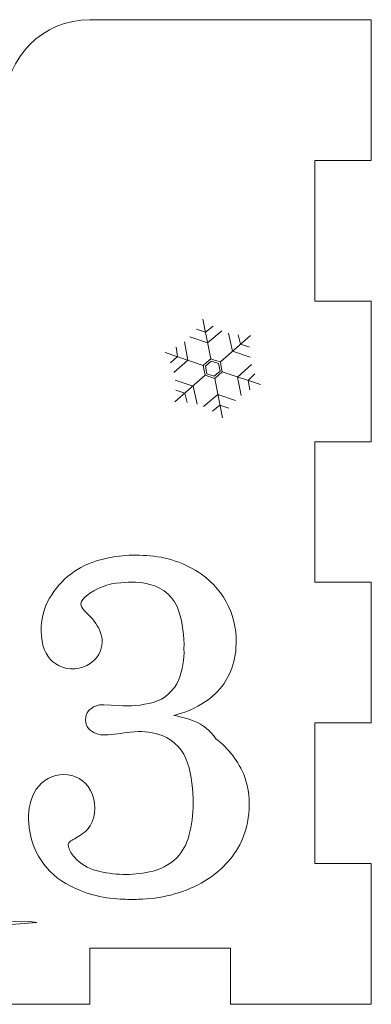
# Model space of a CAD drawing. Header units: millimetres. Extents: x -3260 to 608, y -1134 to 899.
# Tile 30 of 256: x -150 to -126, y -360 to -290. Entities that reach past the tile are written whole.
import ezdxf

# ---------------------------------------------------------------- set-up
doc = ezdxf.new("R2010")
doc.units = ezdxf.units.MM
doc.header["$MEASUREMENT"] = 0
doc.layers.add('Layer 1', color=7, linetype='Continuous')

msp = doc.modelspace()

# ---------------------------------------------------------------- linework, layer by layer
at = {"layer": 'Layer 1', "color": 1, "lineweight": 0}
msp.add_open_spline([(-185.5278, -355.8176), (-185.5278, -355.8176), (-175.5278, -355.8176), (-175.5278, -355.8176), (-175.5278, -355.8176), (-175.5278, -355.8176), (-175.5278, -359.8176), (-175.5278, -359.8176), (-175.5278, -359.8176), (-175.5278, -359.8176), (-165.5278, -359.8176), (-165.5278, -359.8176), (-165.5278, -359.8176), (-165.5278, -359.8176), (-165.5278, -355.8176), (-165.5278, -355.8176), (-165.5278, -355.8176), (-165.5278, -355.8176), (-155.5278, -355.8176), (-155.5278, -355.8176), (-155.5278, -355.8176), (-155.5278, -355.8176), (-155.5278, -359.8176), (-155.5278, -359.8176), (-155.5278, -359.8176), (-155.5278, -359.8176), (-145.5278, -359.8176), (-145.5278, -359.8176), (-145.5278, -359.8176), (-145.5278, -359.8176), (-145.5278, -355.8176), (-145.5278, -355.8176), (-145.5278, -355.8176), (-145.5278, -355.8176), (-135.5278, -355.8176), (-135.5278, -355.8176), (-135.5278, -355.8176), (-135.5278, -355.8176), (-135.5278, -359.8176), (-135.5278, -359.8176), (-135.5278, -359.8176), (-135.5278, -359.8176), (-125.5278, -359.8176), (-125.5278, -359.8176), (-125.5278, -359.8176), (-125.5278, -359.8176), (-125.5278, -349.8176), (-125.5278, -349.8176), (-125.5278, -349.8176), (-125.5278, -349.8176), (-129.5278, -349.8176), (-129.5278, -349.8176), (-129.5278, -349.8176), (-129.5278, -349.8176), (-129.5278, -339.8176), (-129.5278, -339.8176), (-129.5278, -339.8176), (-129.5278, -339.8176), (-125.5278, -339.8176), (-125.5278, -339.8176), (-125.5278, -339.8176), (-125.5278, -339.8176), (-125.5278, -329.8176), (-125.5278, -329.8176), (-125.5278, -329.8176), (-125.5278, -329.8176), (-129.5278, -329.8176), (-129.5278, -329.8176), (-129.5278, -329.8176), (-129.5278, -329.8176), (-129.5278, -319.8176), (-129.5278, -319.8176), (-129.5278, -319.8176), (-129.5278, -319.8176), (-125.5278, -319.8176), (-125.5278, -319.8176), (-125.5278, -319.8176), (-125.5278, -319.8176), (-125.5278, -309.8176), (-125.5278, -309.8176), (-125.5278, -309.8176), (-125.5278, -309.8176), (-129.5278, -309.8176), (-129.5278, -309.8176), (-129.5278, -309.8176), (-129.5278, -309.8176), (-129.5278, -299.8176), (-129.5278, -299.8176), (-129.5278, -299.8176), (-129.5278, -299.8176), (-125.5278, -299.8176), (-125.5278, -299.8176), (-125.5278, -299.8176), (-125.5278, -299.8176), (-125.5278, -289.8176), (-125.5278, -289.8176), (-125.5278, -289.8176), (-125.5278, -289.8176), (-145.5278, -289.8176), (-145.5278, -289.8176), (-145.5278, -289.8176), (-148.8415, -289.8176), (-151.5278, -292.5039), (-151.5278, -295.8176), (-151.5278, -295.8176), (-151.5278, -295.8176), (-151.5278, -304.3136), (-151.5278, -304.3136), (-151.5278, -304.3136), (-151.5278, -307.6273), (-154.2141, -310.3136), (-157.5278, -310.3136), (-157.5278, -310.3136), (-157.5278, -310.3136), (-163.5278, -310.3136), (-163.5278, -310.3136), (-163.5278, -310.3136), (-166.8415, -310.3136), (-169.5278, -307.6273), (-169.5278, -304.3136), (-169.5278, -304.3136), (-169.5278, -304.3136), (-169.5278, -295.8176), (-169.5278, -295.8176), (-169.5278, -295.8176), (-169.5278, -292.5039), (-172.2141, -289.8176), (-175.5278, -289.8176), (-175.5278, -289.8176), (-175.5278, -289.8176), (-195.5278, -289.8176), (-195.5278, -289.8176), (-195.5278, -289.8176), (-195.5278, -289.8176), (-195.5278, -299.8176), (-195.5278, -299.8176), (-195.5278, -299.8176), (-195.5278, -299.8176), (-191.5278, -299.8176), (-191.5278, -299.8176), (-191.5278, -299.8176), (-191.5278, -299.8176), (-191.5278, -309.8176), (-191.5278, -309.8176), (-191.5278, -309.8176), (-191.5278, -309.8176), (-195.5278, -309.8176), (-195.5278, -309.8176), (-195.5278, -309.8176), (-195.5278, -309.8176), (-195.5278, -319.8176), (-195.5278, -319.8176), (-195.5278, -319.8176), (-195.5278, -319.8176), (-191.5278, -319.8176), (-191.5278, -319.8176), (-191.5278, -319.8176), (-191.5278, -319.8176), (-191.5278, -329.8176), (-191.5278, -329.8176), (-191.5278, -329.8176), (-191.5278, -329.8176), (-195.5278, -329.8176), (-195.5278, -329.8176), (-195.5278, -329.8176), (-195.5278, -329.8176), (-195.5278, -339.8176), (-195.5278, -339.8176), (-195.5278, -339.8176), (-195.5278, -339.8176), (-191.5278, -339.8176), (-191.5278, -339.8176), (-191.5278, -339.8176), (-191.5278, -339.8176), (-191.5278, -349.8176), (-191.5278, -349.8176), (-191.5278, -349.8176), (-191.5278, -349.8176), (-195.5278, -349.8176), (-195.5278, -349.8176), (-195.5278, -349.8176), (-195.5278, -349.8176), (-195.5278, -359.8176), (-195.5278, -359.8176), (-195.5278, -359.8176), (-195.5278, -359.8176), (-185.5278, -359.8176), (-185.5278, -359.8176), (-185.5278, -359.8176), (-185.5278, -359.8176), (-185.5278, -355.8176), (-185.5278, -355.8176)], degree=3, knots=[0, 0, 0, 0, 0.0204082, 0.0204082, 0.0204082, 0.0204082, 0.0408163, 0.0408163, 0.0408163, 0.0408163, 0.0612245, 0.0612245, 0.0612245, 0.0612245, 0.0816327, 0.0816327, 0.0816327, 0.0816327, 0.1020408, 0.1020408, 0.1020408, 0.1020408, 0.122449, 0.122449, 0.122449, 0.122449, 0.1428571, 0.1428571, 0.1428571, 0.1428571, 0.1632653, 0.1632653, 0.1632653, 0.1632653, 0.1836735, 0.1836735, 0.1836735, 0.1836735, 0.2040816, 0.2040816, 0.2040816, 0.2040816, 0.2244898, 0.2244898, 0.2244898, 0.2244898, 0.244898, 0.244898, 0.244898, 0.244898, 0.2653061, 0.2653061, 0.2653061, 0.2653061, 0.2857143, 0.2857143, 0.2857143, 0.2857143, 0.3061224, 0.3061224, 0.3061224, 0.3061224, 0.3265306, 0.3265306, 0.3265306, 0.3265306, 0.3469388, 0.3469388, 0.3469388, 0.3469388, 0.3673469, 0.3673469, 0.3673469, 0.3673469, 0.3877551, 0.3877551, 0.3877551, 0.3877551, 0.4081633, 0.4081633, 0.4081633, 0.4081633, 0.4285714, 0.4285714, 0.4285714, 0.4285714, 0.4489796, 0.4489796, 0.4489796, 0.4489796, 0.4693878, 0.4693878, 0.4693878, 0.4693878, 0.4897959, 0.4897959, 0.4897959, 0.4897959, 0.5102041, 0.5102041, 0.5102041, 0.5102041, 0.5306122, 0.5306122, 0.5306122, 0.5306122, 0.5510204, 0.5510204, 0.5510204, 0.5510204, 0.5714286, 0.5714286, 0.5714286, 0.5714286, 0.5918367, 0.5918367, 0.5918367, 0.5918367, 0.6122449, 0.6122449, 0.6122449, 0.6122449, 0.6326531, 0.6326531, 0.6326531, 0.6326531, 0.6530612, 0.6530612, 0.6530612, 0.6530612, 0.6734694, 0.6734694, 0.6734694, 0.6734694, 0.6938776, 0.6938776, 0.6938776, 0.6938776, 0.7142857, 0.7142857, 0.7142857, 0.7142857, 0.7346939, 0.7346939, 0.7346939, 0.7346939, 0.755102, 0.755102, 0.755102, 0.755102, 0.7755102, 0.7755102, 0.7755102, 0.7755102, 0.7959184, 0.7959184, 0.7959184, 0.7959184, 0.8163265, 0.8163265, 0.8163265, 0.8163265, 0.8367347, 0.8367347, 0.8367347, 0.8367347, 0.8571429, 0.8571429, 0.8571429, 0.8571429, 0.877551, 0.877551, 0.877551, 0.877551, 0.8979592, 0.8979592, 0.8979592, 0.8979592, 0.9183673, 0.9183673, 0.9183673, 0.9183673, 0.9387755, 0.9387755, 0.9387755, 0.9387755, 0.9591837, 0.9591837, 0.9591837, 0.9591837, 1, 1, 1, 1], dxfattribs=at)
at = {"layer": 'Layer 1', "lineweight": 0}
for points in [[(-136.9306, -313.9207), (-136.9306, -313.9207), (-137.4846, -311.1186), (-137.4846, -311.1186)], [(-136.25, -314.1509), (-136.25, -314.1509), (-134.1087, -312.2606), (-134.1087, -312.2606)], [(-137.4702, -314.395), (-137.4702, -314.395), (-140.174, -313.4738), (-140.174, -313.4738)], [(-136.1091, -314.8555), (-136.1091, -314.8555), (-133.4013, -315.7647), (-133.4013, -315.7647)], [(-137.3293, -315.0995), (-137.3293, -315.0995), (-139.4707, -316.9899), (-139.4707, -316.9899)], [(-136.6488, -315.3297), (-136.6488, -315.3297), (-136.0947, -318.1319), (-136.0947, -318.1319)]]:
    msp.add_open_spline(points, degree=3, dxfattribs=at)
for points, knots in [([(-136.1434, -311.9388), (-136.1434, -311.9388), (-137.1534, -312.7937), (-137.1534, -312.7937), (-137.1534, -312.7937), (-137.1534, -312.7937), (-138.4116, -312.368), (-138.4116, -312.368)], [0, 0, 0, 0, 0.3333333, 0.3333333, 0.3333333, 0.3333333, 1, 1, 1, 1]), ([(-136.7656, -311.6111), (-136.7656, -311.6111), (-137.304, -312.0319), (-137.304, -312.0319), (-137.304, -312.0319), (-137.304, -312.0319), (-137.9419, -311.8202), (-137.9419, -311.8202)], [0, 0, 0, 0, 0.3333333, 0.3333333, 0.3333333, 0.3333333, 1, 1, 1, 1]), ([(-135.6724, -312.0982), (-135.6724, -312.0982), (-135.3887, -313.3906), (-135.3887, -313.3906), (-135.3887, -313.3906), (-135.3887, -313.3906), (-134.1305, -313.8161), (-134.1305, -313.8161)], [0, 0, 0, 0, 0.3333333, 0.3333333, 0.3333333, 0.3333333, 1, 1, 1, 1]), ([(-138.793, -312.7223), (-138.793, -312.7223), (-138.5577, -314.0245), (-138.5577, -314.0245), (-138.5577, -314.0245), (-138.5577, -314.0245), (-139.5555, -314.9012), (-139.5555, -314.9012)], [0, 0, 0, 0, 0.3333333, 0.3333333, 0.3333333, 0.3333333, 1, 1, 1, 1]), ([(-134.979, -312.2154), (-134.979, -312.2154), (-134.8066, -312.8767), (-134.8066, -312.8767), (-134.8066, -312.8767), (-134.8066, -312.8767), (-134.1712, -313.0957), (-134.1712, -313.0957)], [0, 0, 0, 0, 0.3333333, 0.3333333, 0.3333333, 0.3333333, 1, 1, 1, 1]), ([(-139.388, -313.0973), (-139.388, -313.0973), (-139.2928, -313.774), (-139.2928, -313.774), (-139.2928, -313.774), (-139.2928, -313.774), (-139.795, -314.2205), (-139.795, -314.2205)], [0, 0, 0, 0, 0.3333333, 0.3333333, 0.3333333, 0.3333333, 1, 1, 1, 1]), ([(-136.25, -314.1509), (-136.25, -314.1509), (-136.1795, -314.5032), (-136.1795, -314.5032), (-136.1795, -314.5032), (-136.1795, -314.5032), (-136.1091, -314.8555), (-136.1091, -314.8555), (-136.1091, -314.8555), (-136.1091, -314.8555), (-136.3789, -315.0926), (-136.3789, -315.0926), (-136.3789, -315.0926), (-136.3789, -315.0926), (-136.6487, -315.3297), (-136.6487, -315.3297), (-136.6487, -315.3297), (-136.6487, -315.3297), (-136.989, -315.2146), (-136.989, -315.2146), (-136.989, -315.2146), (-136.989, -315.2146), (-137.3293, -315.0995), (-137.3293, -315.0995), (-137.3293, -315.0995), (-137.3293, -315.0995), (-137.3998, -314.7473), (-137.3998, -314.7473), (-137.3998, -314.7473), (-137.3998, -314.7473), (-137.4702, -314.395), (-137.4702, -314.395), (-137.4702, -314.395), (-137.4702, -314.395), (-137.2004, -314.1579), (-137.2004, -314.1579), (-137.2004, -314.1579), (-137.2004, -314.1579), (-136.9306, -313.9207), (-136.9306, -313.9207), (-136.9306, -313.9207), (-136.9306, -313.9207), (-136.5903, -314.0358), (-136.5903, -314.0358), (-136.5903, -314.0358), (-136.5903, -314.0358), (-136.25, -314.1509), (-136.25, -314.1509)], [0, 0, 0, 0, 0.0769231, 0.0769231, 0.0769231, 0.0769231, 0.1538462, 0.1538462, 0.1538462, 0.1538462, 0.2307692, 0.2307692, 0.2307692, 0.2307692, 0.3076923, 0.3076923, 0.3076923, 0.3076923, 0.3846154, 0.3846154, 0.3846154, 0.3846154, 0.4615385, 0.4615385, 0.4615385, 0.4615385, 0.5384615, 0.5384615, 0.5384615, 0.5384615, 0.6153846, 0.6153846, 0.6153846, 0.6153846, 0.6923077, 0.6923077, 0.6923077, 0.6923077, 0.7692308, 0.7692308, 0.7692308, 0.7692308, 0.8461538, 0.8461538, 0.8461538, 0.8461538, 1, 1, 1, 1]), ([(-136.2723, -314.8012), (-136.2723, -314.8012), (-136.3789, -314.2671), (-136.3789, -314.2671), (-136.3789, -314.2671), (-136.3789, -314.2671), (-136.8958, -314.0923), (-136.8958, -314.0923), (-136.8958, -314.0923), (-136.8958, -314.0923), (-137.3052, -314.4524), (-137.3052, -314.4524), (-137.3052, -314.4524), (-137.3052, -314.4524), (-137.1985, -314.9865), (-137.1985, -314.9865), (-137.1985, -314.9865), (-137.1985, -314.9865), (-136.6819, -315.1614), (-136.6819, -315.1614), (-136.6819, -315.1614), (-136.6819, -315.1614), (-136.2723, -314.8012), (-136.2723, -314.8012)], [0, 0, 0, 0, 0.1428571, 0.1428571, 0.1428571, 0.1428571, 0.2857143, 0.2857143, 0.2857143, 0.2857143, 0.4285714, 0.4285714, 0.4285714, 0.4285714, 0.5714286, 0.5714286, 0.5714286, 0.5714286, 0.7142857, 0.7142857, 0.7142857, 0.7142857, 1, 1, 1, 1]), ([(-134.0425, -314.3293), (-134.0425, -314.3293), (-135.02, -315.2212), (-135.02, -315.2212), (-135.02, -315.2212), (-135.02, -315.2212), (-134.7594, -316.5236), (-134.7594, -316.5236)], [0, 0, 0, 0, 0.3333333, 0.3333333, 0.3333333, 0.3333333, 1, 1, 1, 1]), ([(-133.7973, -314.9884), (-133.7973, -314.9884), (-134.2838, -315.4684), (-134.2838, -315.4684), (-134.2838, -315.4684), (-134.2838, -315.4684), (-134.1558, -316.1281), (-134.1558, -316.1281)], [0, 0, 0, 0, 0.3333333, 0.3333333, 0.3333333, 0.3333333, 1, 1, 1, 1]), ([(-137.9069, -317.1523), (-137.9069, -317.1523), (-138.1906, -315.8598), (-138.1906, -315.8598), (-138.1906, -315.8598), (-138.1906, -315.8598), (-139.4488, -315.4343), (-139.4488, -315.4343)], [0, 0, 0, 0, 0.3333333, 0.3333333, 0.3333333, 0.3333333, 1, 1, 1, 1]), ([(-138.6004, -317.035), (-138.6004, -317.035), (-138.7728, -316.3738), (-138.7728, -316.3738), (-138.7728, -316.3738), (-138.7728, -316.3738), (-139.4081, -316.1548), (-139.4081, -316.1548)], [0, 0, 0, 0, 0.3333333, 0.3333333, 0.3333333, 0.3333333, 1, 1, 1, 1]), ([(-137.4359, -317.3116), (-137.4359, -317.3116), (-136.4259, -316.4568), (-136.4259, -316.4568), (-136.4259, -316.4568), (-136.4259, -316.4568), (-135.1677, -316.8825), (-135.1677, -316.8825)], [0, 0, 0, 0, 0.3333333, 0.3333333, 0.3333333, 0.3333333, 1, 1, 1, 1]), ([(-136.8137, -317.6394), (-136.8137, -317.6394), (-136.2753, -317.2186), (-136.2753, -317.2186), (-136.2753, -317.2186), (-136.2753, -317.2186), (-135.6375, -317.4303), (-135.6375, -317.4303)], [0, 0, 0, 0, 0.3333333, 0.3333333, 0.3333333, 0.3333333, 1, 1, 1, 1]), ([(-155.2549, -354.1952), (-155.2549, -354.1952), (-152.9679, -354.1712), (-152.9679, -354.1712), (-152.9679, -354.1712), (-152.9679, -354.1712), (-150.8005, -354.1117), (-150.8005, -354.1117), (-150.8005, -354.1117), (-150.8005, -354.1117), (-149.2924, -353.9988), (-149.2924, -353.9988), (-149.2924, -353.9988), (-149.2924, -353.9988), (-149.7946, -353.9216), (-149.7946, -353.9216), (-149.7946, -353.9216), (-149.7946, -353.9216), (-150.8305, -353.9183), (-150.8305, -353.9183), (-150.8305, -353.9183), (-150.8305, -353.9183), (-152.9811, -353.9777), (-152.9811, -353.9777), (-152.9811, -353.9777), (-152.9811, -353.9777), (-155.3958, -354.0326), (-155.3958, -354.0326), (-155.3958, -354.0326), (-155.3958, -354.0326), (-157.0289, -354.1357), (-157.0289, -354.1357), (-157.0289, -354.1357), (-157.0289, -354.1357), (-155.2549, -354.1952), (-155.2549, -354.1952)], [0, 0, 0, 0, 0.1, 0.1, 0.1, 0.1, 0.2, 0.2, 0.2, 0.2, 0.3, 0.3, 0.3, 0.3, 0.4, 0.4, 0.4, 0.4, 0.5, 0.5, 0.5, 0.5, 0.6, 0.6, 0.6, 0.6, 0.7, 0.7, 0.7, 0.7, 0.8, 0.8, 0.8, 0.8, 1, 1, 1, 1])]:
    msp.add_open_spline(points, degree=3, knots=knots, dxfattribs=at)
at = {"layer": 'Layer 1', "color": 94, "lineweight": 0}
msp.add_open_spline([(-142.0732, -352.3536), (-140.5182, -352.3363), (-138.9904, -351.9413), (-137.6218, -351.2027), (-137.6218, -351.2027), (-136.5621, -350.6301), (-135.6698, -349.7911), (-135.033, -348.7687), (-135.033, -348.7687), (-134.1333, -347.2001), (-133.9502, -345.3223), (-134.53, -343.6095), (-134.53, -343.6095), (-134.9562, -342.5515), (-135.6614, -341.6288), (-136.5703, -340.9398), (-136.5703, -340.9398), (-136.9419, -340.3699), (-137.482, -339.9303), (-138.1155, -339.682), (-138.1155, -339.682), (-138.5796, -339.4932), (-139.0642, -339.3598), (-139.5596, -339.2845), (-139.5596, -339.2845), (-139.5596, -339.2845), (-139.0015, -339.1144), (-139.0015, -339.1144), (-139.0015, -339.1144), (-138.1949, -338.8638), (-137.4453, -338.4569), (-136.7957, -337.9171), (-136.7957, -337.9171), (-135.8092, -337.0399), (-135.2132, -335.8057), (-135.1396, -334.4876), (-135.1396, -334.4876), (-134.9613, -332.4274), (-135.8971, -330.4277), (-137.5933, -329.2447), (-137.5933, -329.2447), (-138.7405, -328.4416), (-140.0927, -327.9816), (-141.4917, -327.9186), (-141.4917, -327.9186), (-142.7974, -327.8019), (-144.113, -327.9652), (-145.3506, -328.3976), (-145.3506, -328.3976), (-146.8223, -328.93), (-148.0111, -330.0423), (-148.6401, -331.4754), (-148.6401, -331.4754), (-149.0147, -332.3944), (-149.0794, -333.4102), (-148.8242, -334.3692), (-148.8242, -334.3692), (-148.6429, -335.0612), (-148.1317, -335.6195), (-147.4582, -335.8607), (-147.4582, -335.8607), (-146.6926, -336.1103), (-145.8518, -335.9368), (-145.2476, -335.4044), (-145.2476, -335.4044), (-144.6539, -334.86), (-144.4745, -333.9969), (-144.8022, -333.2611), (-144.8022, -333.2611), (-145.0262, -332.771), (-145.3535, -332.3353), (-145.762, -331.9837), (-145.762, -331.9837), (-145.762, -331.9837), (-145.937, -331.7938), (-145.937, -331.7938), (-145.937, -331.7938), (-146.0621, -331.6774), (-146.1419, -331.5199), (-146.1619, -331.3502), (-146.1619, -331.3502), (-146.1125, -331.1252), (-145.9775, -330.9288), (-145.7852, -330.8021), (-145.7852, -330.8021), (-145.0873, -330.2286), (-144.2232, -329.8943), (-143.321, -329.8487), (-143.321, -329.8487), (-142.6311, -329.7644), (-141.9314, -329.8024), (-141.2546, -329.961), (-141.2546, -329.961), (-140.2744, -330.1906), (-139.4884, -330.922), (-139.189, -331.8832), (-139.189, -331.8832), (-138.9284, -332.7469), (-138.8075, -333.6465), (-138.8308, -334.5484), (-138.8308, -334.5484), (-138.8046, -335.2961), (-138.9324, -336.0414), (-139.2061, -336.7376), (-139.2061, -336.7376), (-139.5324, -337.5253), (-140.2019, -338.1201), (-141.0225, -338.3514), (-141.0225, -338.3514), (-141.8214, -338.5756), (-142.6551, -338.6479), (-143.4807, -338.5643), (-143.4807, -338.5643), (-143.4807, -338.5643), (-144.5298, -338.5252), (-144.5298, -338.5252), (-144.5298, -338.5252), (-144.9382, -338.4979), (-145.3378, -338.6552), (-145.6182, -338.9535), (-145.6182, -338.9535), (-145.8998, -339.3279), (-145.8963, -339.8436), (-145.6096, -340.2142), (-145.6096, -340.2142), (-145.3066, -340.5263), (-144.8832, -340.691), (-144.449, -340.6656), (-144.449, -340.6656), (-143.8452, -340.6256), (-143.2436, -340.5571), (-142.6462, -340.4605), (-142.6462, -340.4605), (-142.6462, -340.4605), (-142.3437, -340.4374), (-142.3437, -340.4374), (-142.3437, -340.4374), (-141.6768, -340.391), (-141.0076, -340.4855), (-140.3796, -340.7149), (-140.3796, -340.7149), (-139.5073, -341.0486), (-138.839, -341.7685), (-138.571, -342.6632), (-138.571, -342.6632), (-138.2939, -343.5947), (-138.1655, -344.5639), (-138.1904, -345.5355), (-138.1904, -345.5355), (-138.1753, -346.3148), (-138.2719, -347.0922), (-138.477, -347.8441), (-138.477, -347.8441), (-138.633, -348.4245), (-138.9285, -348.9581), (-139.3376, -349.3983), (-139.3376, -349.3983), (-139.8742, -349.9163), (-140.5491, -350.2676), (-141.2812, -350.4098), (-141.2812, -350.4098), (-142.5285, -350.6682), (-143.8183, -350.6359), (-145.051, -350.3153), (-145.051, -350.3153), (-145.6549, -350.1553), (-146.1996, -349.8233), (-146.6186, -349.36), (-146.6186, -349.36), (-146.8066, -349.1532), (-146.9464, -348.9071), (-147.0278, -348.6397), (-147.0278, -348.6397), (-147.0278, -348.6397), (-147.0549, -348.4374), (-147.0549, -348.4374), (-147.0549, -348.4374), (-147.0021, -348.3036), (-146.897, -348.197), (-146.7639, -348.1424), (-146.7639, -348.1424), (-146.69, -348.0961), (-146.6144, -348.0525), (-146.5374, -348.0116), (-146.5374, -348.0116), (-146.5374, -348.0116), (-146.1924, -347.8004), (-146.1924, -347.8004), (-146.1924, -347.8004), (-145.8202, -347.57), (-145.5247, -347.2342), (-145.3435, -346.8358), (-145.3435, -346.8358), (-145.0212, -346.0034), (-145.1308, -345.0662), (-145.6365, -344.3307), (-145.6365, -344.3307), (-146.1087, -343.7116), (-146.8802, -343.3973), (-147.6506, -343.5101), (-147.6506, -343.5101), (-148.4345, -343.599), (-149.1206, -344.0773), (-149.4751, -344.7821), (-149.4751, -344.7821), (-149.8033, -345.4548), (-149.9354, -346.2062), (-149.8562, -346.9505), (-149.8562, -346.9505), (-149.7464, -348.8556), (-148.6225, -350.556), (-146.9128, -351.4037), (-146.9128, -351.4037), (-145.7326, -352.0016), (-144.4324, -352.3251), (-143.1096, -352.3497), (-143.1096, -352.3497), (-142.7643, -352.3642), (-142.4186, -352.3655), (-142.0732, -352.3536)], degree=3, knots=[0, 0, 0, 0, 0.0178571, 0.0178571, 0.0178571, 0.0178571, 0.0357143, 0.0357143, 0.0357143, 0.0357143, 0.0535714, 0.0535714, 0.0535714, 0.0535714, 0.0714286, 0.0714286, 0.0714286, 0.0714286, 0.0892857, 0.0892857, 0.0892857, 0.0892857, 0.1071429, 0.1071429, 0.1071429, 0.1071429, 0.125, 0.125, 0.125, 0.125, 0.1428571, 0.1428571, 0.1428571, 0.1428571, 0.1607143, 0.1607143, 0.1607143, 0.1607143, 0.1785714, 0.1785714, 0.1785714, 0.1785714, 0.1964286, 0.1964286, 0.1964286, 0.1964286, 0.2142857, 0.2142857, 0.2142857, 0.2142857, 0.2321429, 0.2321429, 0.2321429, 0.2321429, 0.25, 0.25, 0.25, 0.25, 0.2678571, 0.2678571, 0.2678571, 0.2678571, 0.2857143, 0.2857143, 0.2857143, 0.2857143, 0.3035714, 0.3035714, 0.3035714, 0.3035714, 0.3214286, 0.3214286, 0.3214286, 0.3214286, 0.3392857, 0.3392857, 0.3392857, 0.3392857, 0.3571429, 0.3571429, 0.3571429, 0.3571429, 0.375, 0.375, 0.375, 0.375, 0.3928571, 0.3928571, 0.3928571, 0.3928571, 0.4107143, 0.4107143, 0.4107143, 0.4107143, 0.4285714, 0.4285714, 0.4285714, 0.4285714, 0.4464286, 0.4464286, 0.4464286, 0.4464286, 0.4642857, 0.4642857, 0.4642857, 0.4642857, 0.4821429, 0.4821429, 0.4821429, 0.4821429, 0.5, 0.5, 0.5, 0.5, 0.5178571, 0.5178571, 0.5178571, 0.5178571, 0.5357143, 0.5357143, 0.5357143, 0.5357143, 0.5535714, 0.5535714, 0.5535714, 0.5535714, 0.5714286, 0.5714286, 0.5714286, 0.5714286, 0.5892857, 0.5892857, 0.5892857, 0.5892857, 0.6071429, 0.6071429, 0.6071429, 0.6071429, 0.625, 0.625, 0.625, 0.625, 0.6428571, 0.6428571, 0.6428571, 0.6428571, 0.6607143, 0.6607143, 0.6607143, 0.6607143, 0.6785714, 0.6785714, 0.6785714, 0.6785714, 0.6964286, 0.6964286, 0.6964286, 0.6964286, 0.7142857, 0.7142857, 0.7142857, 0.7142857, 0.7321429, 0.7321429, 0.7321429, 0.7321429, 0.75, 0.75, 0.75, 0.75, 0.7678571, 0.7678571, 0.7678571, 0.7678571, 0.7857143, 0.7857143, 0.7857143, 0.7857143, 0.8035714, 0.8035714, 0.8035714, 0.8035714, 0.8214286, 0.8214286, 0.8214286, 0.8214286, 0.8392857, 0.8392857, 0.8392857, 0.8392857, 0.8571429, 0.8571429, 0.8571429, 0.8571429, 0.875, 0.875, 0.875, 0.875, 0.8928571, 0.8928571, 0.8928571, 0.8928571, 0.9107143, 0.9107143, 0.9107143, 0.9107143, 0.9285714, 0.9285714, 0.9285714, 0.9285714, 0.9464286, 0.9464286, 0.9464286, 0.9464286, 0.9642857, 0.9642857, 0.9642857, 0.9642857, 1, 1, 1, 1], dxfattribs=at)

doc.saveas('drawing.dxf')
